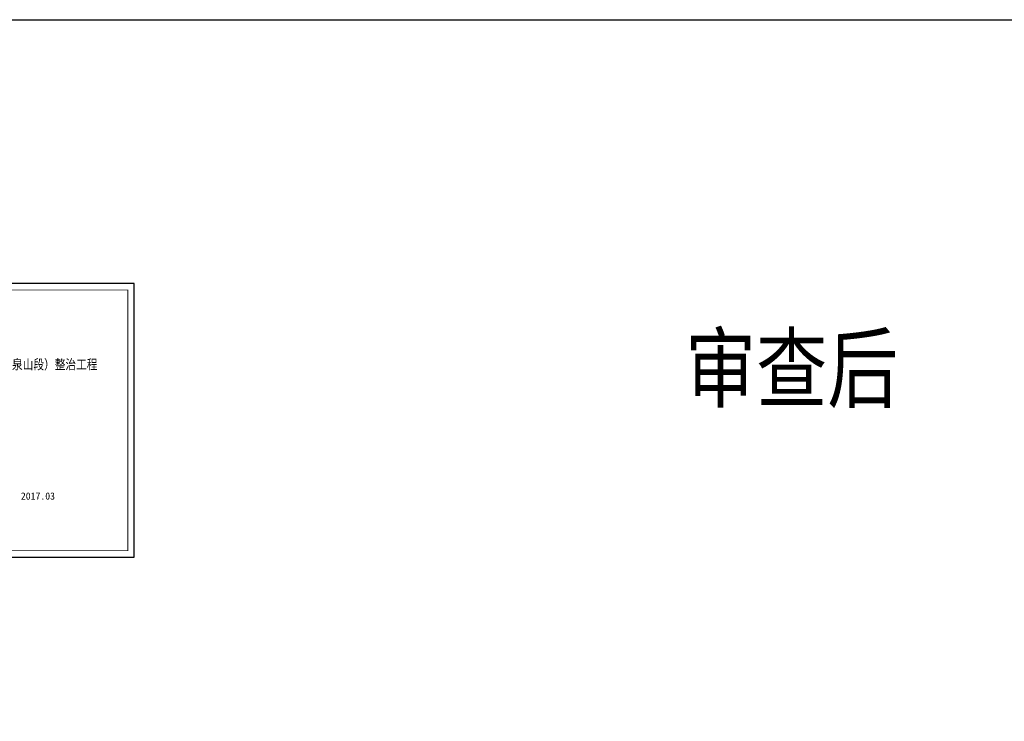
# Model space of a CAD drawing. Header units: millimetres. Extents: x 65530 to 130460, y -103607 to -18875.
# Tile 63 of 75: x 86395 to 101502, y -42572 to -31803. Entities that reach past the tile are written whole.
import ezdxf

# ---------------------------------------------------------------- set-up
doc = ezdxf.new("R2010")
doc.units = ezdxf.units.MM
doc.header["$LTSCALE"] = 0.5
doc.layers.add('细实线', color=7, linetype='Continuous', lineweight=25)
doc.styles.add('黑体', font='simhei.ttf', dxfattribs={"width": 0.7})

msp = doc.modelspace()

# ---------------------------------------------------------------- linework, layer by layer
msp.add_lwpolyline([(82213.56, -40051.41), (88153.56, -40051.41), (88153.56, -35851.41), (82213.56, -35851.41)], close=True)
at = {"const_width": 12}
msp.add_lwpolyline([(82463.56, -35951.41), (88053.56, -35951.41), (88053.56, -39951.41), (82463.56, -39951.41), (82463.56, -35951.41)], dxfattribs=at)
at = {"layer": '细实线'}
msp.add_lwpolyline([(72157.07, -31802.62), (130460.47, -31802.62), (130460.47, -53340.53), (72157.07, -53340.53)], close=True, dxfattribs=at)

# ---------------------------------------------------------------- texts
at = {"style": '黑体', "width": 0.8}
for s, height, p in [('审查后', 1000, (96603.09, -37653.58)), ('徐州市2017年度黑臭河道综合治理堰上顺堤河（泉山段）整治工程', 150, (82841.38, -37168.61))]:
    msp.add_text(s, height=height, dxfattribs=at).set_placement(p)
at = {"style": '黑体'}
msp.add_text('2017.03', height=110, dxfattribs=at).set_placement((86412.85, -39169.34))

doc.saveas('drawing.dxf')
